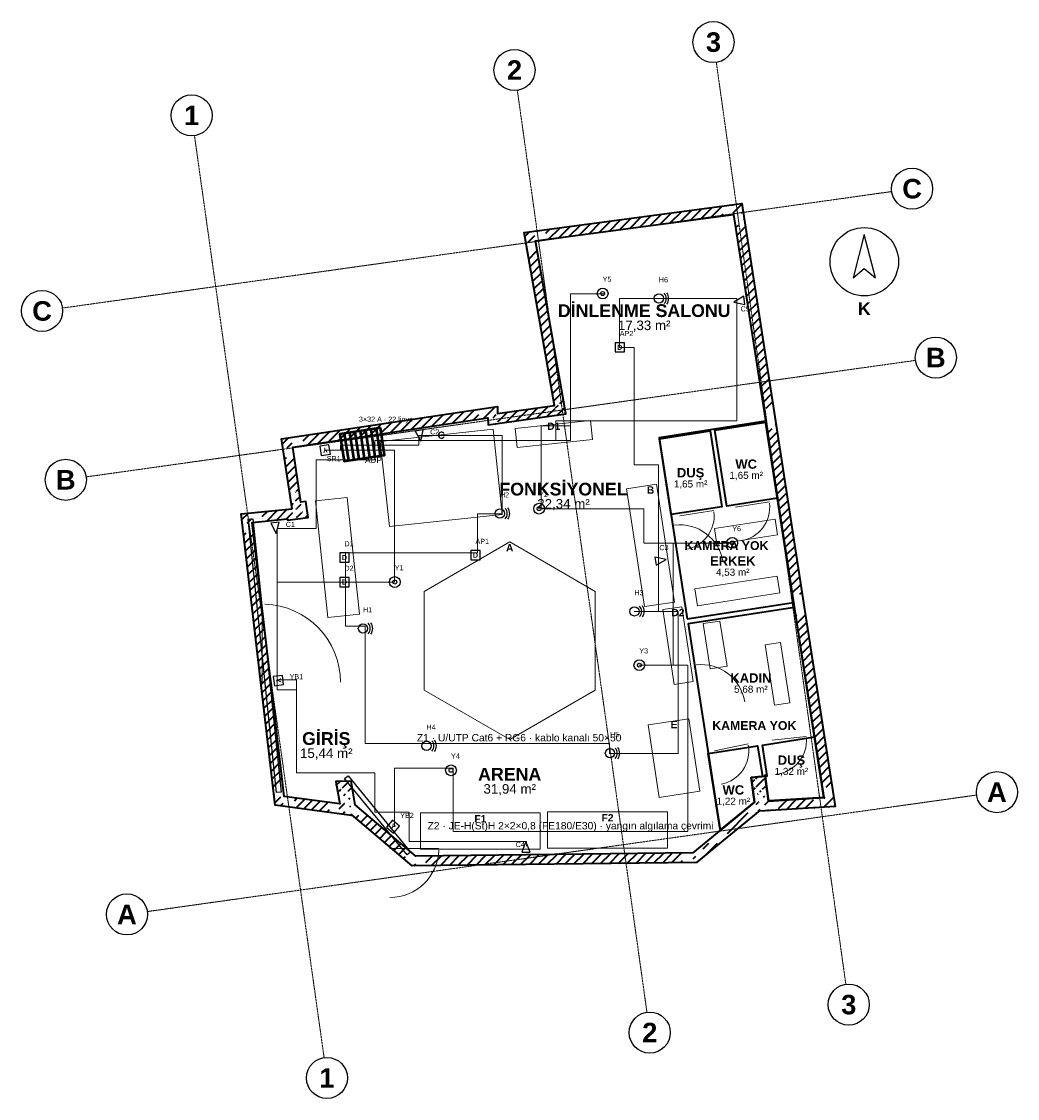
# Model space of a CAD drawing. Header units: millimetres. Extents: x -4681 to 15681, y -5011 to 17012.
import ezdxf
from ezdxf.enums import TextEntityAlignment as Align

# ---------------------------------------------------------------- set-up
doc = ezdxf.new("R2010")
doc.units = ezdxf.units.MM
doc.linetypes.add('DASHDOT', pattern=[3.556, 2.54, -0.508, 0, -0.508])
doc.linetypes.add('DASHED', pattern=[1.524, 1.27, -0.254])
for name, color, linetype, lineweight in [('A-CEPHE', 5, 'Continuous', 25), ('A-DUVAR-MEVCUT', 8, 'Continuous', 35), ('A-DUVAR-YENI', 1, 'Continuous', 35), ('A-EKIPMAN', 9, 'Continuous', 18), ('A-KAPI', 8, 'Continuous', 18), ('A-MOBILYA', 9, 'Continuous', 18), ('A-YAZI', 7, 'Continuous', 13), ('E-PANO', 7, 'Continuous', 50), ('E-YAZI', 7, 'Continuous', 13), ('E-ZAYIF-KAMERA', 6, 'Continuous', 25), ('E-ZAYIF-LINYE', 6, 'DASHED', 13), ('E-ZAYIF-SES', 6, 'Continuous', 25), ('E-ZAYIF-TAVA', 6, 'Continuous', 18), ('E-ZAYIF-VERI', 6, 'Continuous', 25), ('E-ZAYIF-YANGIN', 1, 'Continuous', 25), ('G-AKS-BALON', 8, 'Continuous', 25), ('G-AKS-HAT', 8, 'DASHDOT', 18), ('G-KUZEY', 7, 'Continuous', 25)]:
    doc.layers.add(name, color=color, linetype=linetype, lineweight=lineweight)
doc.styles.add('GYM', font='arial.ttf')
doc.styles.add('GYM-B', font='arialbd.ttf')

# ---------------------------------------------------------------- blocks, each defined once
blk = doc.blocks.new('G_KUZEY')
blk.add_lwpolyline([(0, 560), (-230, -330), (0, -140), (230, -330)], close=True)
blk.add_circle((0, 0), 700)
at = {"style": 'GYM-B'}
blk.add_text('K', height=260, dxfattribs=at).set_placement((0, -960), align=Align.MIDDLE_CENTER)
blk = doc.blocks.new('E_KAMERA')
blk.add_lwpolyline([(-110, -85), (110, 0), (-110, 85)], close=True)
at = {"style": 'GYM'}
blk.add_attdef('KOD', (0, 210), '', height=105, dxfattribs=at)
blk = doc.blocks.new('E_HOPARLOR')
blk.add_circle((0, 0), 95)
for radius, start, end in [(150, -45, 45), (200, -35, 35)]:
    blk.add_arc((0, 0), radius, start, end)
at = {"style": 'GYM'}
blk.add_attdef('KOD', (0, 330), '', height=105, dxfattribs=at)
blk = doc.blocks.new('E_VERI')
blk.add_lwpolyline([(-95, -95), (95, -95), (95, 95), (-95, 95)], close=True)
at = {"style": 'GYM-B'}
blk.add_text('D', height=105, dxfattribs=at).set_placement((0, 0), align=Align.MIDDLE_CENTER)
at = {"style": 'GYM'}
blk.add_attdef('KOD', (0, 230), '', height=105, dxfattribs=at)
blk = doc.blocks.new('E_DEDEKTOR')
for radius in [110, 40]:
    blk.add_circle((0, 0), radius)
at = {"style": 'GYM'}
blk.add_attdef('KOD', (0, 240), '', height=105, dxfattribs=at)
blk = doc.blocks.new('E_YANGIN_BUTON')
blk.add_lwpolyline([(-95, -95), (95, -95), (95, 95), (-95, 95)], close=True)
at = {"style": 'GYM-B'}
blk.add_text('Y', height=105, dxfattribs=at).set_placement((0, 0), align=Align.MIDDLE_CENTER)
at = {"style": 'GYM'}
blk.add_attdef('KOD', (0, 230), '', height=105, dxfattribs=at)
blk = doc.blocks.new('E_PANO')
for p, q in [((-330, -280), (-330, 280)), ((-220, -280), (-220, 280)), ((-110, -280), (-110, 280)), ((0, -280), (0, 280)), ((110, -280), (110, 280)), ((220, -280), (220, 280)), ((330, -280), (330, 280))]:
    blk.add_line(p, q)
blk.add_lwpolyline([(-420, -280), (420, -280), (420, 280), (-420, 280)], close=True)
at = {"style": 'GYM'}
for tag, p, height in [('KOD', (0, 380), 120), ('TANIM', (0, -470), 105)]:
    blk.add_attdef(tag, p, '', height=height, dxfattribs=at)

msp = doc.modelspace()

# ---------------------------------------------------------------- hatches: boundary and pattern name
at = {"layer": 'A-DUVAR-MEVCUT'}
h = msp.add_hatch(dxfattribs=at)
h.set_pattern_fill('ANSI31', scale=40)
h.paths.add_polyline_path([(756, 6840), (760, 6814), (957, 6846), (953, 6872)])
h.paths.add_polyline_path([(970, 6843), (760, 6814), (756, 6840), (550, 6819), (550, 7020), (588, 7024), (970, 7024)])
h.paths.add_polyline_path([(760, 6814), (1178, 6873), (1150, 7071), (732, 7012)])
h.paths.add_polyline_path([(1149, 7083), (1178, 6873), (968, 6843), (968, 7083)])
h.paths.add_polyline_path([(1178, 6873), (1133, 7198), (935, 7171), (979, 6845)])
h.paths.add_polyline_path([(999, 7408), (1032, 7185), (1133, 7198), (1162, 6988), (923, 6988), (923, 7408)])
h.paths.add_polyline_path([(1133, 7198), (1032, 7185), (1058, 6986), (1159, 6999)])
h.paths.add_polyline_path([(1001, 7395), (1032, 7185), (1133, 7198), (1164, 6975), (822, 6975), (822, 7047), (850, 7050), (822, 7237), (822, 7395)])
h.paths.add_polyline_path([(1032, 7185), (864, 8310), (666, 8281), (834, 7155)])
h.paths.add_polyline_path([(1074, 8342), (864, 8310), (895, 8100), (693, 8100), (654, 8362), (654, 8481), (916, 8520), (1074, 8520)])
h.paths.add_polyline_path([(864, 8310), (4855, 8908), (4826, 9106), (834, 8508)])
h.paths.add_polyline_path([(4645, 9079), (4907, 9118), (5051, 9118), (5053, 8996), (5065, 8998), (5065, 8796), (4858, 8767), (4855, 8908), (4645, 8877)])
h.paths.add_polyline_path([(4855, 8908), (4858, 8767), (5058, 8772), (5055, 8912)])
h.paths.add_polyline_path([(5068, 8977), (5068, 8796), (4858, 8767), (4855, 8908), (4648, 8877), (4648, 8977)])
h.paths.add_polyline_path([(4858, 8767), (6449, 8988), (6422, 9186), (4831, 8965)])
h.paths.add_polyline_path([(6412, 9198), (6449, 8988), (6239, 8959), (6239, 9198)])
h.paths.add_polyline_path([(6449, 8988), (5826, 12526), (5629, 12492), (6252, 8954)])
h.paths.add_polyline_path([(6036, 12554), (5826, 12526), (5863, 12316), (5660, 12316), (5616, 12566), (5616, 12700), (5888, 12736), (6036, 12736)])
h.paths.add_polyline_path([(5826, 12526), (9876, 13066), (9849, 13265), (5800, 12725)])
h.paths.add_polyline_path([(9908, 12856), (9876, 13066), (9666, 13038), (9666, 13240), (9938, 13276), (10046, 13276), (10086, 13017), (10086, 12856)])
h.paths.add_polyline_path([(9876, 13066), (10521, 8898), (10719, 8928), (10073, 13097)])
h.paths.add_polyline_path([(10554, 8688), (10521, 8898), (10489, 9108), (10691, 9108), (10719, 8928), (10731, 8848), (10731, 8688)])
h.paths.add_polyline_path([(10521, 8898), (11111, 5092), (11308, 5122), (10719, 8928)])
h.paths.add_polyline_path([(11143, 4882), (11111, 5092), (11078, 5302), (11281, 5302), (11308, 5122), (11321, 5042), (11321, 4882)])
h.paths.add_polyline_path([(11111, 5092), (11722, 1144), (11920, 1174), (11308, 5122)])
h.paths.add_polyline_path([(11512, 1131), (11722, 1144), (11690, 1354), (11892, 1354), (11932, 1095), (11932, 957), (11570, 934), (11512, 934)])
h.paths.add_polyline_path([(11722, 1144), (10589, 1072), (10601, 873), (11735, 944)])
h.paths.add_polyline_path([(10379, 1282), (10562, 1282), (10589, 1072), (10799, 1086), (10799, 885), (10436, 862), (10414, 862), (10412, 877), (10394, 862), (10379, 862)])
h.paths.add_polyline_path([(10589, 1072), (10524, 1577), (10326, 1552), (10390, 1047)])
h.paths.add_polyline_path([(10314, 1367), (10314, 1558), (10524, 1577), (10551, 1367)])
h.paths.add_polyline_path([(10524, 1577), (10239, 1552), (10257, 1352), (10542, 1378)])
h.paths.add_polyline_path([(10449, 1342), (10266, 1342), (10239, 1552), (10449, 1570)])
h.paths.add_polyline_path([(10239, 1552), (10303, 1047), (10502, 1072), (10437, 1577)])
h.paths.add_polyline_path([(10093, 875), (10303, 1047), (10277, 1257), (10513, 1257), (10513, 867), (10414, 861), (10412, 877), (10363, 837), (10093, 837)])
h.paths.add_polyline_path([(10303, 1047), (9540, 421), (9667, 266), (10430, 892)])
h.paths.add_polyline_path([(9330, 248), (9540, 421), (9750, 593), (9750, 334), (9667, 266), (9600, 211), (9330, 211)])
h.paths.add_polyline_path([(9540, 421), (9046, 15), (9173, -139), (9667, 266)])
h.paths.add_polyline_path([(9256, -71), (9119, -184), (8836, -187), (8836, 13), (9046, 15), (9256, 188)])
h.paths.add_polyline_path([(9046, 15), (3378, -54), (3381, -253), (9049, -185)])
h.paths.add_polyline_path([(3588, -251), (3306, -254), (3168, -138), (3168, 124), (3378, -54), (3588, -51)])
h.paths.add_polyline_path([(3378, -54), (2142, 991), (2013, 839), (3249, -206)])
h.paths.add_polyline_path([(1932, 796), (1932, 1201), (2106, 1201), (2142, 991), (2352, 814), (2352, 781), (2080, 781), (2063, 796), (2066, 781), (2041, 781)])
h.paths.add_polyline_path([(2142, 991), (2060, 1478), (1863, 1445), (1944, 958)])
h.paths.add_polyline_path([(1850, 1268), (1850, 1474), (2060, 1478), (2095, 1268)])
h.paths.add_polyline_path([(2060, 1478), (1747, 1471), (1752, 1271), (2064, 1278)])
h.paths.add_polyline_path([(1957, 1261), (1782, 1261), (1747, 1471), (1957, 1476)])
h.paths.add_polyline_path([(1747, 1471), (1824, 1012), (2021, 1046), (1944, 1504)])
h.paths.add_polyline_path([(2034, 1222), (2034, 802), (1884, 802), (1614, 839), (1614, 1041), (1824, 1012), (1789, 1222)])
h.paths.add_polyline_path([(1824, 1012), (689, 1166), (662, 968), (1797, 814)])
h.paths.add_polyline_path([(664, 1376), (689, 1166), (899, 1138), (899, 957), (749, 957), (508, 989), (479, 1240), (479, 1376)])
h.paths.add_polyline_path([(689, 1166), (32, 6768), (-166, 6745), (490, 1143)])
h.paths.add_polyline_path([(242, 6789), (32, 6768), (57, 6558), (-144, 6558), (-178, 6842), (-178, 6948), (123, 6978), (242, 6978)])
h.paths.add_polyline_path([(32, 6768), (756, 6840), (736, 7039), (13, 6967)])
h.paths.add_polyline_path([(966, 6843), (760, 6814), (756, 6840), (546, 6819), (546, 7020), (847, 7050), (966, 7050)])

# ---------------------------------------------------------------- linework, layer by layer
at = {"layer": 'A-CEPHE'}
for points in [[(-45, 6835), (45, 6845), (625, 1255), (535, 1245)], [(3275, 29), (3205, -29), (1925, 1531), (1995, 1589)]]:
    msp.add_lwpolyline(points, close=True, dxfattribs=at)
at = {"layer": 'A-DUVAR-MEVCUT'}
for points in [[(850, 7050), (636, 8479), (5050, 9139), (5053, 8996), (6216, 9158), (5593, 12697), (10043, 13291), (10719, 8928), (11308, 5122), (11953, 958), (10414, 861), (10412, 877), (9667, 266), (9119, -184), (3306, -254), (2063, 796), (2066, 778), (508, 989), (-190, 6947)], [(756, 6840), (760, 6814), (1178, 6873), (1133, 7198), (1032, 7185), (864, 8310), (4855, 8908), (4858, 8767), (6449, 8988), (5826, 12526), (9876, 13066), (10521, 8898), (11111, 5092), (11722, 1144), (10589, 1072), (10524, 1577), (10239, 1552), (10303, 1047), (9540, 421), (9046, 15), (3378, -54), (2142, 991), (2060, 1478), (1747, 1471), (1824, 1012), (689, 1166), (32, 6768)]]:
    msp.add_lwpolyline(points, close=True, dxfattribs=at)
at = {"layer": 'A-DUVAR-YENI'}
for points in [[(8930, 4796), (11104, 5132), (10531, 8838), (8357, 8499)], [(10534, 8818), (10774, 7266), (9736, 7105), (9496, 8658)], [(8360, 8482), (9397, 8643), (9638, 7090), (8600, 6929)], [(9604, 473), (10303, 1047), (10239, 1552), (10524, 1577), (10589, 1072), (11722, 1144), (11120, 5032), (8946, 4695)], [(10559, 1306), (10524, 1577), (10519, 1598), (10541, 1580), (10566, 1584), (10467, 2217), (11530, 2383), (11722, 1144), (10595, 1073)], [(10303, 1047), (9634, 498), (9601, 492), (9359, 2045), (10369, 2202), (10467, 1572), (10239, 1552)]]:
    msp.add_lwpolyline(points, close=True, dxfattribs=at)
at = {"layer": 'A-EKIPMAN'}
for points in [[(6991, 8468), (6950, 8856), (5409, 8692), (5450, 8304)], [(4960, 8673), (2654, 8427), (2840, 6687), (5146, 6933)], [(8302, 7553), (7689, 7459), (8058, 5047), (8671, 5141)], [(5300, 6370), (3551, 5360), (3551, 3340), (5300, 2330), (7049, 3340), (7049, 5360)], [(8816, 5046), (8430, 4987), (8664, 3454), (9050, 3513)], [(9189, 1272), (8962, 2755), (8131, 2628), (8358, 1145)], [(5925, 90), (5925, 830), (3475, 830), (3475, 90)], [(8525, 110), (8525, 850), (6075, 850), (6075, 110)]]:
    msp.add_lwpolyline(points, close=True, dxfattribs=at)
at = {"layer": 'A-KAPI'}
for p, q in [((9917, 7082), (10609, 7190)), ((8781, 6906), (9473, 7014)), ((8772, 5822), (8634, 6712)), ((240, 3500), (240, 5100)), ((9216, 2962), (9078, 3852)), ((9488, 2100), (10174, 2238)), ((10668, 2314), (11364, 2392)), ((2850, 100), (3850, 100))]:
    msp.add_line(p, q, dxfattribs=at)
for centre, radius, start, end in [((9917, 7082), 700, -81.2, 6.8), ((8781, 6906), 700, -81.2, 6.8), ((8772, 5822), 900, 8.8, 96.8), ((240, 3500), 1600, 0, 88), ((9216, 2962), 900, 8.8, 96.8), ((9488, 2100), 700, -78.6, 9.4), ((10668, 2314), 700, -83.6, 4.4), ((2850, 100), 1000, -90, -2)]:
    msp.add_arc(centre, radius, start, end, dxfattribs=at)
at = {"layer": 'A-MOBILYA'}
for points in [[(1978, 7277), (1331, 7209), (1582, 4823), (2229, 4891)], [(9489, 6642), (9538, 6326), (10774, 6518), (10725, 6834)], [(9088, 5412), (9142, 5066), (10822, 5326), (10768, 5672)], [(9599, 4752), (9254, 4699), (9397, 3775), (9743, 3829)], [(10836, 4315), (10520, 4266), (10713, 3031), (11029, 3080)]]:
    msp.add_lwpolyline(points, close=True, dxfattribs=at)
at = {"layer": 'E-ZAYIF-LINYE'}
for p, q in [((6543, 8747), (6543, 11447)), ((6543, 11447), (7243, 11447)), ((7243, 11447), (6543, 11447)), ((6543, 11447), (6543, 8447)), ((5943, 7047), (5943, 8747)), ((5943, 8747), (6543, 8747)), ((6543, 8447), (2543, 8447)), ((2543, 8447), (2543, 8347)), ((1843, 8247), (1543, 8247)), ((1543, 8247), (2943, 8247)), ((2243, 8347), (1843, 8347)), ((1843, 8347), (1843, 8247)), ((2543, 8347), (2243, 8347)), ((2943, 8247), (2943, 5547)), ((8043, 7047), (5943, 7047)), ((8043, 6347), (8043, 7047)), ((9843, 6347), (8043, 6347)), ((8643, 3847), (8643, 6347)), ((8643, 6347), (9843, 6347)), ((2943, 5547), (543, 5547)), ((543, 5547), (543, 3547)), ((8943, 3847), (7943, 3847)), ((7943, 3847), (8643, 3847)), ((8943, 447), (8943, 3847)), ((543, 3547), (943, 3547)), ((943, 3547), (943, 1647)), ((943, 1647), (2543, 1647)), ((2543, 1647), (2543, 847)), ((2943, 547), (2943, 1747)), ((2943, 1747), (4143, 1747)), ((4143, 1747), (4143, 447)), ((2543, 847), (2943, 847)), ((2943, 847), (2943, 547)), ((4143, 447), (8943, 447))]:
    msp.add_line(p, q, dxfattribs=at)
at = {"layer": 'E-ZAYIF-TAVA'}
for p, q in [((7543, 10347), (7543, 11347)), ((7543, 11347), (8343, 11347)), ((8343, 11347), (9943, 11347)), ((9943, 11347), (9943, 11247)), ((9943, 11247), (9943, 8847)), ((7843, 10347), (7543, 10347)), ((7843, 7947), (7843, 10347)), ((9943, 8847), (6243, 8847)), ((6243, 8847), (6243, 8447)), ((6243, 8447), (2543, 8447)), ((2543, 8447), (2543, 8047)), ((3443, 8347), (3443, 8547)), ((3443, 8547), (5143, 8547)), ((5143, 8547), (5143, 6947)), ((2243, 8347), (3443, 8347)), ((2543, 8047), (1343, 8047)), ((1343, 8047), (1343, 6647)), ((8343, 7947), (7843, 7947)), ((8343, 5947), (8343, 7947)), ((5143, 6947), (4643, 6947)), ((4643, 6947), (4643, 6147)), ((1343, 6647), (543, 6647)), ((543, 6647), (543, 3347)), ((4643, 6147), (1943, 6147)), ((1943, 6147), (1943, 6047)), ((1943, 6047), (1943, 5547)), ((8343, 4947), (8343, 5947)), ((1943, 5547), (1943, 4647)), ((8743, 4947), (7843, 4947)), ((7843, 4947), (8343, 4947)), ((8743, 2047), (8743, 4947)), ((1943, 4647), (2343, 4647)), ((2343, 4647), (2343, 2247)), ((543, 3347), (943, 3347)), ((943, 3347), (943, 1647)), ((2343, 2247), (3643, 2247)), ((3643, 2247), (7343, 2247)), ((7343, 2247), (7343, 2047)), ((7343, 2047), (8743, 2047)), ((943, 1647), (2543, 1647)), ((2543, 1647), (2543, 847)), ((2543, 847), (3243, 847)), ((3243, 847), (3243, 247)), ((3243, 247), (5643, 247)), ((5643, 247), (5643, 147))]:
    msp.add_line(p, q, dxfattribs=at)
at = {"layer": 'G-AKS-BALON'}
for centre in [(9466, 16592), (5398, 16021), (-1203, 15093), (13527, 13594), (-4261, 11094), (14012, 10141), (-3776, 7641), (15261, 1253), (-2526, -1247), (12232, -3091), (8164, -3663), (1563, -4591)]:
    msp.add_circle(centre, 420, dxfattribs=at)
at = {"layer": 'G-AKS-HAT'}
for p, q in [((12173, -2676), (9524, 16177)), ((8106, -3247), (5456, 15605)), ((1505, -4175), (-1145, 14677)), ((-3845, 11153), (13111, 13536)), ((-3360, 7700), (13596, 10083)), ((-2111, -1189), (14845, 1194))]:
    msp.add_line(p, q, dxfattribs=at)

# ---------------------------------------------------------------- block references
at = {"layer": 'E-PANO'}
ref = msp.add_blockref('E_PANO', (2286, 8362), dxfattribs=dict(at, rotation=188.5))
ref.add_attrib('KOD', 'ADP', (2342, 7986), dxfattribs={"layer": '0', "height": 120, "style": 'GYM'})
ref.add_attrib('TANIM', '3×32 A · 22 linye', (2217, 8827), dxfattribs={"layer": '0', "height": 105, "style": 'GYM'})
at = {"layer": 'E-ZAYIF-KAMERA'}
ref = msp.add_blockref('E_KAMERA', (9989, 11293), dxfattribs=dict(at, rotation=188.8))
ref.add_attrib('KOD', 'C5', (10021, 11085), dxfattribs={"layer": '0', "height": 105, "style": 'GYM'})
ref = msp.add_blockref('E_KAMERA', (3465, 8538), dxfattribs=dict(at, rotation=278.5))
ref.add_attrib('KOD', 'C2', (3673, 8569), dxfattribs={"layer": '0', "height": 105, "style": 'GYM'})
ref = msp.add_blockref('E_KAMERA', (512, 6655), dxfattribs=dict(at, rotation=275.7))
ref.add_attrib('KOD', 'C1', (721, 6676), dxfattribs={"layer": '0', "height": 105, "style": 'GYM'})
ref = msp.add_blockref('E_KAMERA', (8392, 5994), dxfattribs=dict(at, rotation=8.8))
ref.add_attrib('KOD', 'C3', (8360, 6202), dxfattribs={"layer": '0', "height": 105, "style": 'GYM'})
ref = msp.add_blockref('E_KAMERA', (5632, 134), dxfattribs=dict(at, rotation=90.70000000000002))
ref.add_attrib('KOD', 'C4', (5422, 131), dxfattribs={"layer": '0', "height": 105, "style": 'GYM'})
at = {"layer": 'E-ZAYIF-SES'}
for p, values in [((8350, 11350), {'KOD': 'H6'}), ((5100, 6950), {'KOD': 'H2'}), ((7850, 4950), {'KOD': 'H3'}), ((2300, 4600), {'KOD': 'H1'}), ((3600, 2200), {'KOD': 'H4'}), ((7350, 2050), {'KOD': 'H5'})]:
    msp.add_blockref('E_HOPARLOR', p, dxfattribs=at).add_auto_attribs(values)
at = {"layer": 'E-ZAYIF-VERI'}
for p, values in [((7550, 10350), {'KOD': 'AP2'}), ((4600, 6100), {'KOD': 'AP1'}), ((1920, 6050), {'KOD': 'D1'}), ((1920, 5550), {'KOD': 'D2'})]:
    msp.add_blockref('E_VERI', p, dxfattribs=at).add_auto_attribs(values)
at = {"layer": 'E-ZAYIF-YANGIN'}
for p, values in [((7200, 11450), {'KOD': 'Y5'}), ((5900, 7050), {'KOD': 'Y2'}), ((9850, 6350), {'KOD': 'Y6'}), ((2950, 5550), {'KOD': 'Y1'}), ((7950, 3850), {'KOD': 'Y3'}), ((4100, 1700), {'KOD': 'Y4'})]:
    msp.add_blockref('E_DEDEKTOR', p, dxfattribs=at).add_auto_attribs(values)
ref = msp.add_blockref('E_YANGIN_BUTON', (1525, 8248), dxfattribs=dict(at, rotation=188.5))
ref.add_attrib('KOD', 'SR1', (1559, 8021), dxfattribs={"layer": '0', "height": 105, "style": 'GYM'})
ref = msp.add_blockref('E_YANGIN_BUTON', (572, 3536), dxfattribs=dict(at, rotation=276.7))
ref.add_attrib('KOD', 'YB1', (800, 3563), dxfattribs={"layer": '0', "height": 105, "style": 'GYM'})
ref = msp.add_blockref('E_YANGIN_BUTON', (2913, 549), dxfattribs=dict(at, rotation=319.8))
ref.add_attrib('KOD', 'YB2', (3061, 725), dxfattribs={"layer": '0', "height": 105, "style": 'GYM'})
at = {"layer": 'G-KUZEY'}
msp.add_blockref('G_KUZEY', (12550, 12100), dxfattribs=at)

# ---------------------------------------------------------------- texts
at = {"layer": 'A-EKIPMAN', "style": 'GYM-B'}
for s, p in [('D1', (6200, 8736)), ('C', (3900, 8553)), ('B', (8180, 7433)), ('A', (5300, 6250)), ('D2', (8740, 4926)), ('E', (8660, 2635)), ('F1', (4700, 710)), ('F2', (7300, 730))]:
    msp.add_text(s, height=150, dxfattribs=at).set_placement(p, align=Align.MIDDLE_CENTER)
at = {"layer": 'A-YAZI'}
for s, height, style, p in [('DİNLENME SALONU', 260, 'GYM-B', (8050, 11100)), ('17,33 m²', 195, 'GYM', (8050, 10800)), ('WC', 190, 'GYM-B', (10135, 7962)), ('DUŞ', 190, 'GYM-B', (8999, 7786)), ('1,65 m²', 145, 'GYM', (10135, 7732)), ('FONKSİYONEL', 260, 'GYM-B', (6400, 7450)), ('1,65 m²', 145, 'GYM', (8999, 7556)), ('22,34 m²', 195, 'GYM', (6400, 7150)), ('ERKEK', 190, 'GYM-B', (9860, 5981)), ('4,53 m²', 145, 'GYM', (9860, 5751)), ('KADIN', 190, 'GYM-B', (10231, 3588)), ('5,68 m²', 145, 'GYM', (10231, 3358)), ('GİRİŞ', 260, 'GYM-B', (1550, 2350)), ('15,44 m²', 195, 'GYM', (1550, 2050)), ('DUŞ', 190, 'GYM-B', (11060, 1908)), ('1,32 m²', 145, 'GYM', (11060, 1678)), ('ARENA', 260, 'GYM-B', (5300, 1620)), ('31,94 m²', 195, 'GYM', (5300, 1320)), ('WC', 190, 'GYM-B', (9873, 1299)), ('1,22 m²', 145, 'GYM', (9873, 1069))]:
    msp.add_text(s, height=height, dxfattribs=dict(at, style=style)).set_placement(p, align=Align.MIDDLE_CENTER)
at = {"layer": 'E-YAZI'}
for s, height, style, p in [('KAMERA YOK', 180, 'GYM-B', (9731, 6296)), ('KAMERA YOK', 180, 'GYM-B', (10301, 2616)), ('Z1 · U/UTP Cat6 + RG6 · kablo kanalı 50×50', 150, 'GYM', (5493, 2367)), ('Z2 · JE-H(St)H 2×2×0,8 (FE180/E30) · yangın algılama çevrimi', 150, 'GYM', (6543, 567))]:
    msp.add_text(s, height=height, dxfattribs=dict(at, style=style)).set_placement(p, align=Align.MIDDLE_CENTER)
at = {"layer": 'G-AKS-BALON', "style": 'GYM-B'}
for s, p in [('3', (9466, 16592)), ('2', (5398, 16021)), ('1', (-1203, 15093)), ('C', (13527, 13594)), ('C', (-4261, 11094)), ('B', (14012, 10141)), ('B', (-3776, 7641)), ('A', (15261, 1253)), ('A', (-2526, -1247)), ('3', (12232, -3091)), ('2', (8164, -3663)), ('1', (1563, -4591))]:
    msp.add_text(s, height=399, dxfattribs=at).set_placement(p, align=Align.MIDDLE_CENTER)

doc.saveas('drawing.dxf')
